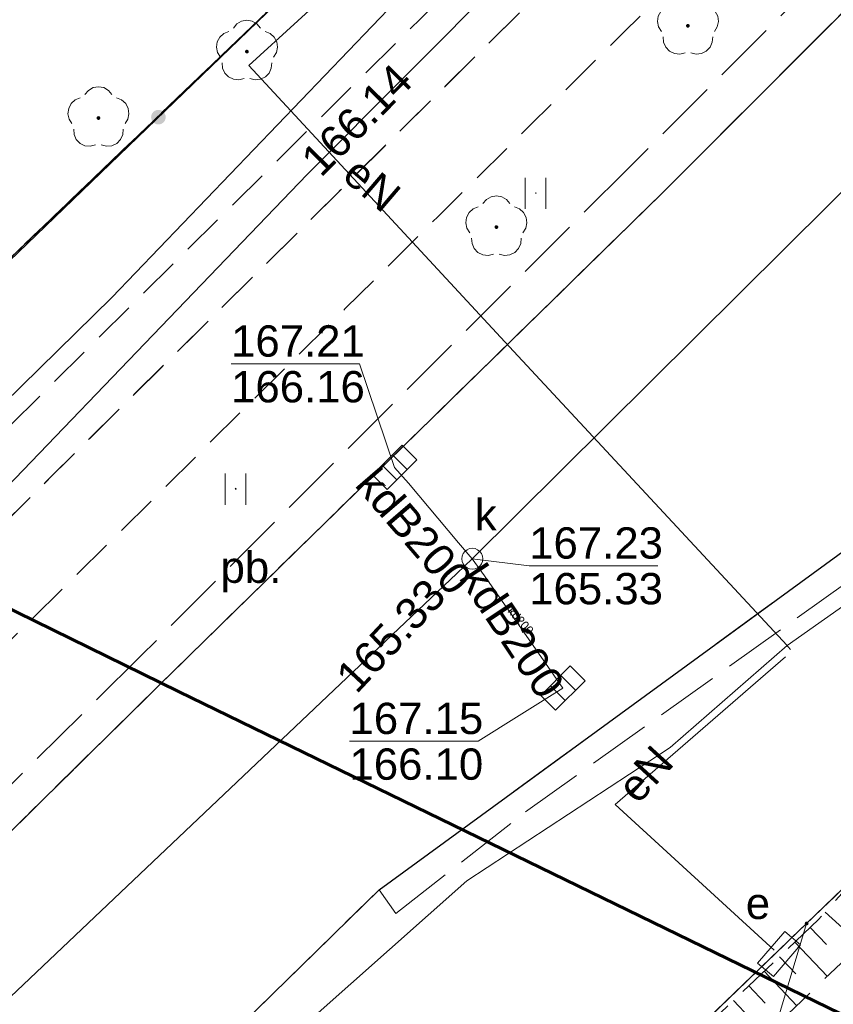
# Model space of a CAD drawing. Extents: x 7503703 to 7518012, y 5690450 to 5705715.
# Tile 26 of 50: x 7512663 to 7512682, y 5696854 to 5696878. Entities that reach past the tile are written whole.
import ezdxf
from ezdxf.enums import TextEntityAlignment as Align

# ---------------------------------------------------------------- set-up
doc = ezdxf.new("R2010")
doc.units = 0
for name, pattern in [('PRZER1-1', [1, 0.5, -0.5]), ('PRZER2-1', [1.5, 1, -0.5]), ('PRZER3-1', [2, 1.5, -0.5])]:
    doc.linetypes.add(name, pattern=pattern)
doc.layers.get('0').update_dxf_attribs({"linetype": 'CONTINUOUS'})
for name, color, linetype, lineweight in [('EGDE', 7, 'CONTINUOUS', 18), ('EGPG', 7, 'CONTINUOUS', 18), ('GOSRBG', 7, 'CONTINUOUS', 18), ('GUPPRZ_O', 7, 'CONTINUOUS', 18), ('GUPZCP', 7, 'CONTINUOUS', 18), ('OTKC', 7, 'CONTINUOUS', 18), ('OTKG', 7, 'CONTINUOUS', 18), ('OTKJ', 7, 'CONTINUOUS', 18), ('OTKK', 7, 'CONTINUOUS', 25), ('OTKU', 7, 'CONTINUOUS', 18), ('OTKU_O', 7, 'CONTINUOUS', 18), ('OTOO', 7, 'CONTINUOUS', 35), ('OTRK', 7, 'CONTINUOUS', 18), ('OTZT', 7, 'CONTINUOUS', 18), ('SUPW', 7, 'CONTINUOUS', 18), ('SUPW_O', 7, 'CONTINUOUS', 18)]:
    doc.layers.add(name, color=color, linetype=linetype, lineweight=lineweight)
for name, color, linetype, lineweight, true_color in [('EGUG', 96, 'CONTINUOUS', 18, 0x008000), ('GESKLU', 96, 'CONTINUOUS', 18, 0x008000), ('OTZL', 96, 'CONTINUOUS', 18, 0x008000), ('SUEP', 1, 'CONTINUOUS', 18, 0xff0000), ('SUEP_O', 1, 'CONTINUOUS', 18, 0xff0000), ('SUES', 1, 'CONTINUOUS', 18, 0xff0000), ('SUES_O', 1, 'CONTINUOUS', 18, 0xff0000), ('SUGP', 52, 'CONTINUOUS', 18, 0xbfbf00), ('SUKK', 36, 'CONTINUOUS', 18, 0x803300), ('SUKP', 36, 'CONTINUOUS', 18, 0x803300), ('SUKP_O', 36, 'CONTINUOUS', 18, 0x803300)]:
    doc.layers.add(name, color=color, linetype=linetype, lineweight=lineweight, true_color=true_color)
doc.styles.add('Arial', font='arial.ttf')

# ---------------------------------------------------------------- blocks, each defined once
blk = doc.blocks.new('D_GSPRDL1')
blk.add_hatch(color=0).paths.add_polyline_path([(0, -0.045), (0.013906, -0.042798), (0.02645, -0.036406), (0.036406, -0.02645), (0.042798, -0.013906), (0.045, 0), (0.042798, 0.013906), (0.036406, 0.02645), (0.02645, 0.036406), (0.013906, 0.042798), (0, 0.045), (-0.013906, 0.042798), (-0.02645, 0.036406), (-0.036406, 0.02645), (-0.042798, 0.013906), (-0.045, 0), (-0.042798, -0.013906), (-0.036406, -0.02645), (-0.02645, -0.036406), (-0.013906, -0.042798)])
at = {"color": 0}
for points in [[(-0.324277, 0.563333), (-0.240553, 0.662679), (-0.127956, 0.727494), (0, 0.75), (0.127956, 0.727494), (0.240553, 0.662679), (0.324277, 0.563333)], [(-0.635969, -0.134326), (-0.70458, -0.024001), (-0.731429, 0.103115), (-0.713292, 0.231763), (-0.652348, 0.346501), (-0.55591, 0.433559), (-0.435555, 0.482485)], [(0.435555, 0.482485), (0.55591, 0.433559), (0.652348, 0.346501), (0.713292, 0.231763), (0.731429, 0.103115), (0.70458, -0.024001), (0.635969, -0.134326)], [(-0.068773, -0.646351), (-0.194901, -0.677512), (-0.324092, -0.663766), (-0.440839, -0.606763), (-0.531129, -0.513345), (-0.584125, -0.394725), (-0.593465, -0.265141)], [(0.593465, -0.265141), (0.584125, -0.394725), (0.531129, -0.513345), (0.440839, -0.606763), (0.324092, -0.663766), (0.194901, -0.677512), (0.068773, -0.646351)]]:
    blk.add_lwpolyline(points, dxfattribs=at)
blk = doc.blocks.new('D_GSSUTR1')
at = {"color": 0}
for points in [[(-0.25666, 0.36165), (-0.25666, -0.38835)], [(0.24334, -0.38835), (0.24334, 0.36165)]]:
    blk.add_lwpolyline(points, dxfattribs=at)
blk = doc.blocks.new('D_GUPKKS1')
at = {"color": 0}
blk.add_lwpolyline([(0.5, -0.25), (-0.5, -0.25), (-0.5, 0.25), (0.5, 0.25)], close=True, dxfattribs=at)
for points in [[(-0.175, -0.25), (-0.175, 0.25)], [(0.175, -0.25), (0.175, 0.25)]]:
    blk.add_lwpolyline(points, dxfattribs=at)
blk = doc.blocks.new('D_GUPZCP1')
at = {"color": 0}
blk.add_lwpolyline([(0, 0.25), (0, -0.25)], dxfattribs=at)
blk = doc.blocks.new('D_GUPESE1')
at = {"color": 0}
blk.add_lwpolyline([(-0.5, -0.25), (-0.5, 0.25), (0.5, 0.25), (0.5, -0.25)], close=True, dxfattribs=at)
blk = doc.blocks.new('D_GUPIWZ1_1')
at = {"color": 0}
blk.add_lwpolyline([(0, 0.25), (0.064705, 0.241481), (0.125, 0.216506), (0.176777, 0.176777), (0.216506, 0.125), (0.241481, 0.064705), (0.25, 0), (0.241481, -0.064705), (0.216506, -0.125), (0.176777, -0.176777), (0.125, -0.216506), (0.064705, -0.241481), (0, -0.25), (-0.064705, -0.241481), (-0.125, -0.216506), (-0.176777, -0.176777), (-0.216506, -0.125), (-0.241481, -0.064705), (-0.25, 0), (-0.241481, 0.064705), (-0.216506, 0.125), (-0.176777, 0.176777), (-0.125, 0.216506), (-0.064705, 0.241481)], close=True, dxfattribs=at)
blk = doc.blocks.new('D_GEPPGD1_2')
blk.add_hatch(color=0).paths.add_polyline_path([(0, -0.045), (0.013906, -0.042798), (0.02645, -0.036406), (0.036406, -0.02645), (0.042798, -0.013906), (0.045, 0), (0.042798, 0.013906), (0.036406, 0.02645), (0.02645, 0.036406), (0.013906, 0.042798), (0, 0.045), (-0.013906, 0.042798), (-0.02645, 0.036406), (-0.036406, 0.02645), (-0.042798, 0.013906), (-0.045, 0), (-0.042798, -0.013906), (-0.036406, -0.02645), (-0.02645, -0.036406), (-0.013906, -0.042798)])
blk = doc.blocks.new('D_KOLO')
blk.add_hatch(color=0).paths.add_polyline_path([(-0.175, 0), (-0.169037, -0.045293), (-0.151554, -0.0875), (-0.123744, -0.123744), (-0.0875, -0.151554), (-0.045293, -0.169037), (0, -0.175), (0.045293, -0.169037), (0.0875, -0.151554), (0.123744, -0.123744), (0.151554, -0.0875), (0.169037, -0.045293), (0.175, 0), (0.169037, 0.045293), (0.151554, 0.0875), (0.123744, 0.123744), (0.0875, 0.151554), (0.045293, 0.169037), (0, 0.175), (-0.045293, 0.169037), (-0.0875, 0.151554), (-0.123744, 0.123744), (-0.151554, 0.0875), (-0.169037, 0.045293)])

msp = doc.modelspace()

# ---------------------------------------------------------------- linework, layer by layer
at = {"layer": 'EGDE', "color": 7, "linetype": 'Continuous', "lineweight": 18, "elevation": 10.22}
for points in [[(7512623.01, 5696908.62), (7512592.16, 5696804.83), (7512674.495, 5696883.749), (7512661.607, 5696897.627), (7512659.358, 5696898.266), (7512656.118, 5696886.387), (7512639.721, 5696890.866), (7512643.01, 5696902.925)], [(7512654.9, 5696728.02), (7512697.622, 5696871.76), (7512681.646, 5696856.369), (7512678.617, 5696846.239), (7512643, 5696725.868), (7512641.51, 5696721.31), (7512645.59, 5696723.32)], [(7512643, 5696725.868), (7512678.617, 5696846.239), (7512681.646, 5696856.369), (7512632.502, 5696809.033), (7512611.094, 5696736.371), (7512603.48, 5696711.37), (7512605.99, 5696709.95), (7512610.22, 5696705.77), (7512628.362, 5696715.419), (7512631.91, 5696716.57), (7512641.51, 5696721.31)]]:
    msp.add_lwpolyline(points, close=True, dxfattribs=at)
msp.add_lwpolyline([(7512550.14, 5696758.187), (7512563.38, 5696761.29), (7512577.049, 5696765.619), (7512584.278, 5696769.138), (7512587.988, 5696770.947), (7512599.816, 5696778.432), (7512607.915, 5696785.659), (7512612.414, 5696789.678), (7512632.502, 5696809.033), (7512681.646, 5696856.369), (7512697.622, 5696871.76), (7512713.35, 5696886.929), (7512717.47, 5696890.889), (7512689.851, 5696898.43), (7512674.495, 5696883.749), (7512592.16, 5696804.83), (7512587.987, 5696800.83), (7512583.288, 5696797.191), (7512578.028, 5696794.183), (7512572.679, 5696791.664), (7512564.28, 5696788.226), (7512558.57, 5696786.126), (7512552.67, 5696784.835)], dxfattribs=at)
at = {"layer": 'EGUG', "color": 96, "linetype": 'PRZER1-1', "lineweight": 18, "true_color": 0x008000, "elevation": 10.08}
for points in [[(7512632.502, 5696809.033), (7512681.646, 5696856.369), (7512697.622, 5696871.76), (7512713.35, 5696886.929), (7512717.47, 5696890.889), (7512729.161, 5696902.336), (7512752.974, 5696925.642), (7512773.634, 5696945.879), (7512797.065, 5696968.816), (7512818.915, 5696990.213), (7512824.737, 5696986.83), (7512830.69, 5696983.37), (7512843.21, 5696976.09), (7512868.792, 5696961.226), (7512859.113, 5696928.83), (7512847.14, 5696889.52), (7512841.85, 5696872.13), (7512838.22, 5696867.12), (7512827.45, 5696855.45), (7512807.74, 5696835.39), (7512801.73, 5696828.43), (7512798.02, 5696824.61), (7512776.84, 5696802.84)], [(7512552.67, 5696784.835), (7512558.57, 5696786.126), (7512564.28, 5696788.226), (7512572.679, 5696791.664), (7512578.028, 5696794.183), (7512583.288, 5696797.191), (7512587.987, 5696800.83), (7512592.16, 5696804.83), (7512674.495, 5696883.749), (7512689.851, 5696898.43), (7512717.47, 5696890.889), (7512713.35, 5696886.929), (7512697.622, 5696871.76), (7512681.646, 5696856.369), (7512632.502, 5696809.033), (7512612.414, 5696789.678), (7512607.915, 5696785.659), (7512599.816, 5696778.432), (7512587.988, 5696770.947), (7512584.278, 5696769.138), (7512577.049, 5696765.619), (7512563.38, 5696761.29), (7512550.14, 5696758.187)]]:
    msp.add_lwpolyline(points, dxfattribs=at)
msp.add_lwpolyline([(7512623.01, 5696908.62), (7512643.01, 5696902.925), (7512639.721, 5696890.866), (7512656.118, 5696886.387), (7512659.358, 5696898.266), (7512661.607, 5696897.627), (7512674.495, 5696883.749), (7512592.16, 5696804.83)], close=True, dxfattribs=at)
at = {"layer": 'GESKLU', "color": 96, "linetype": 'PRZER3-1', "lineweight": 18, "true_color": 0x008000, "elevation": 10.06}
for points in [[(7512632.502, 5696809.033), (7512681.646, 5696856.369), (7512697.622, 5696871.76), (7512713.35, 5696886.929), (7512717.47, 5696890.889), (7512729.161, 5696902.336), (7512752.974, 5696925.642), (7512773.634, 5696945.879), (7512797.065, 5696968.816), (7512818.915, 5696990.213), (7512824.737, 5696986.83), (7512830.69, 5696983.37), (7512843.21, 5696976.09), (7512868.792, 5696961.226), (7512859.113, 5696928.83), (7512847.14, 5696889.52), (7512841.85, 5696872.13), (7512838.22, 5696867.12), (7512827.45, 5696855.45), (7512807.74, 5696835.39), (7512801.73, 5696828.43), (7512798.02, 5696824.61), (7512776.84, 5696802.84)], [(7512552.67, 5696784.835), (7512558.57, 5696786.126), (7512564.28, 5696788.226), (7512572.679, 5696791.664), (7512578.028, 5696794.183), (7512583.288, 5696797.191), (7512587.987, 5696800.83), (7512592.16, 5696804.83), (7512674.495, 5696883.749), (7512689.851, 5696898.43), (7512717.47, 5696890.889), (7512713.35, 5696886.929), (7512697.622, 5696871.76), (7512681.646, 5696856.369), (7512632.502, 5696809.033), (7512612.414, 5696789.678), (7512607.915, 5696785.659), (7512599.816, 5696778.432), (7512587.988, 5696770.947), (7512584.278, 5696769.138), (7512577.049, 5696765.619), (7512563.38, 5696761.29), (7512550.14, 5696758.187)]]:
    msp.add_lwpolyline(points, dxfattribs=at)
msp.add_lwpolyline([(7512623.01, 5696908.62), (7512643.01, 5696902.925), (7512639.721, 5696890.866), (7512656.118, 5696886.387), (7512659.358, 5696898.266), (7512661.607, 5696897.627), (7512674.495, 5696883.749), (7512592.16, 5696804.83)], close=True, dxfattribs=at)
at = {"layer": 'GOSRBG', "color": 3, "linetype": 'Continuous', "lineweight": 60, "elevation": 10.04}
msp.add_lwpolyline([(7512739.985, 5696896.446), (7512699.032, 5696928.944), (7512591.508, 5696959.84), (7512503.234, 5696985.761), (7512469.374, 5696889.223), (7512539.922, 5696865.093), (7512550.495, 5696898.359), (7512651.11, 5696869.527), (7512666.595, 5696861.927), (7512692.607, 5696849.266)], close=True, dxfattribs=at)
at = {"layer": 'GUPPRZ_O', "color": 36, "linetype": 'Continuous', "lineweight": 13, "true_color": 0x803300, "elevation": 10.8, "flags": 128}
for points in [[(7512671.776, 5696867.299), (7512670.937, 5696869.779), (7512667.857, 5696869.779)], [(7512673.636, 5696865.109), (7512674.999, 5696864.94), (7512678.079, 5696864.94)], [(7512675.806, 5696862.009), (7512673.774, 5696860.735), (7512670.694, 5696860.735)]]:
    msp.add_lwpolyline(points, dxfattribs=at)
at = {"layer": 'OTKC', "color": 7, "linetype": 'PRZER2-1', "lineweight": 18, "elevation": 10.18}
msp.add_lwpolyline([(7512485.07, 5696792.71), (7512507.37, 5696785.99), (7512516.72, 5696783.62, 0.047088), (7512535.68, 5696781.8, 0.045699), (7512554.88, 5696783.62, 0.041112), (7512573.35, 5696789.47, 0.04093), (7512590.17, 5696798.75, 0.04259), (7512604.92, 5696811.27, 0.000569), (7512641.25, 5696847.19, 0.000269), (7512676.84, 5696882.46), (7512686.22, 5696891.76), (7512687.44, 5696890.76, -0.000141), (7512660.18, 5696863.74, -0.000702), (7512624.59, 5696828.5, -0.017645), (7512598.86, 5696803.52, -0.057955), (7512582.79, 5696792.41, -0.056027), (7512564.68, 5696784.63, -0.063895), (7512545.68, 5696780.73, -0.047864), (7512526.05, 5696780.69, -0.057159), (7512506.93, 5696784.47), (7512480.86, 5696792.35), (7512481.22, 5696793.88)], format="xyb", close=True, dxfattribs=at)
at = {"layer": 'OTKG', "color": 7, "linetype": 'PRZER2-1', "lineweight": 18, "elevation": 10.18}
msp.add_lwpolyline([(7512480.72, 5696790.15), (7512506.23, 5696782.52), (7512516, 5696780.01, 0.045143), (7512535.79, 5696778.19, 0.048706), (7512555.75, 5696780.09, 0.047658), (7512574.84, 5696786.12, 0.042877), (7512592.36, 5696795.82, 0.043294), (7512607.6, 5696808.76, 0.000306), (7512643.91, 5696844.68, 0.000422), (7512679.48, 5696879.92), (7512689.09, 5696889.46), (7512687.44, 5696890.76), (7512677.96, 5696881.36), (7512660.18, 5696863.74), (7512642.41, 5696846.12, 0.000245), (7512606.06, 5696810.16), (7512598.86, 5696803.52, -0.057955), (7512582.79, 5696792.41, -0.056027), (7512564.68, 5696784.63, -0.063895), (7512545.68, 5696780.73, -0.047864), (7512526.05, 5696780.69, -0.057159), (7512506.93, 5696784.47), (7512480.86, 5696792.35)], format="xyb", close=True, dxfattribs=at)
at = {"layer": 'OTKJ', "color": 7, "linetype": 'PRZER3-1', "lineweight": 18, "elevation": 10.18}
msp.add_lwpolyline([(7512802.522, 5696997.252), (7512775.464, 5696970.638), (7512758.23, 5696953.135), (7512742.227, 5696941.602), (7512729.763, 5696929.332), (7512721.939, 5696917.824, -0.369863), (7512716.16, 5696914.96), (7512715.04, 5696915.13), (7512712.68, 5696915.72), (7512711.04, 5696916.35), (7512710.97, 5696916.38), (7512707.32, 5696912.73), (7512707.37, 5696912.68), (7512708.52, 5696911.61), (7512709.96, 5696910.12, -0.334902), (7512710.58, 5696906.41), (7512696.899, 5696892.621), (7512695.112, 5696890.713), (7512691.269, 5696886.972), (7512678.169, 5696873.857), (7512666.138, 5696862.082), (7512645.924, 5696842.15), (7512623.874, 5696820.628), (7512606.734, 5696803.747)], format="xyb", dxfattribs=at)
msp.add_lwpolyline([(7512611.557, 5696798.557), (7512629.842, 5696816.509), (7512650.575, 5696836.803), (7512671.404, 5696857.173), (7512687.296, 5696868.773), (7512699.335, 5696881.17), (7512708.119, 5696893.984), (7512715.594, 5696901.122), (7512737.212, 5696922.643), (7512763.935, 5696949.102), (7512782.837, 5696967.833)], dxfattribs=at)
at = {"layer": 'OTKK', "color": 7, "linetype": 'Continuous', "lineweight": 25, "elevation": 10.18}
msp.add_lwpolyline([(7512606.29, 5696793.88), (7512611.557, 5696798.557), (7512629.842, 5696816.509), (7512650.575, 5696836.803), (7512671.404, 5696857.173), (7512687.296, 5696868.773), (7512699.335, 5696881.17), (7512708.119, 5696893.984), (7512715.594, 5696901.122), (7512737.212, 5696922.643), (7512763.935, 5696949.102), (7512782.837, 5696967.833), (7512800.41, 5696984.95)], dxfattribs=at)
msp.add_lwpolyline([(7512707.32, 5696912.73), (7512707.37, 5696912.68), (7512708.52, 5696911.61), (7512709.96, 5696910.12, -0.334902), (7512710.58, 5696906.41), (7512696.899, 5696892.621), (7512695.112, 5696890.713), (7512691.269, 5696886.972), (7512678.169, 5696873.857), (7512666.138, 5696862.082), (7512645.924, 5696842.15), (7512623.874, 5696820.628), (7512606.734, 5696803.747), (7512602.3, 5696799.72)], format="xyb", dxfattribs=at)
at = {"layer": 'OTKU', "color": 7, "linetype": 'PRZER3-1', "lineweight": 18, "elevation": 10.18}
for points in [[(7512671.404, 5696857.173), (7512671.802, 5696856.605), (7512674.912, 5696859.046), (7512687.046, 5696867.711), (7512688.556, 5696867.69), (7512689.348, 5696866.891), (7512691.538, 5696869.166), (7512690.093, 5696870.544), (7512692.266, 5696872.782), (7512694.561, 5696872.063), (7512697.07, 5696874.48), (7512701.58, 5696879.15), (7512700.99, 5696880.36), (7512700.38, 5696880.99), (7512703.46, 5696885.33), (7512708.788, 5696893.145), (7512737.734, 5696922.003), (7512737.212, 5696922.643), (7512715.594, 5696901.122), (7512708.119, 5696893.984), (7512699.335, 5696881.17), (7512687.296, 5696868.773)], [(7512690.566, 5696887.673), (7512677.379, 5696874.471), (7512665.699, 5696862.783), (7512645.397, 5696842.676), (7512645.924, 5696842.15), (7512666.138, 5696862.082), (7512678.169, 5696873.857), (7512691.269, 5696886.972)]]:
    msp.add_lwpolyline(points, close=True, dxfattribs=at)
at = {"layer": 'OTOO', "color": 7, "linetype": 'Continuous', "lineweight": 35, "elevation": 10.18}
msp.add_lwpolyline([(7512558.57, 5696786.126), (7512561.88, 5696787.31), (7512570.7, 5696790.84), (7512580.48, 5696795.38), (7512583.01, 5696796.97), (7512598.71, 5696810.96), (7512612.26, 5696823.9), (7512627.73, 5696838.73), (7512654.48, 5696864.48), (7512663.41, 5696873.08), (7512674.22, 5696883.51), (7512673.81, 5696884.52), (7512667.75, 5696891.01), (7512661.56, 5696897.6), (7512655.81, 5696899.23), (7512652.22, 5696900.15)], dxfattribs=at)
at = {"layer": 'OTRK', "color": 7, "linetype": 'PRZER2-1', "lineweight": 18, "elevation": 10.06}
msp.add_lwpolyline([(7512637.36, 5696810.73), (7512665.35, 5696838.5), (7512679.92, 5696852.97), (7512682.6, 5696855.54), (7512686.77, 5696859.9), (7512695.51, 5696868.33), (7512696.75, 5696869.41), (7512697.89, 5696869.28), (7512698.25, 5696873.2), (7512694.57, 5696869.71), (7512686, 5696861.02), (7512681.93, 5696856.46), (7512679.13, 5696853.8), (7512664.3, 5696839.79), (7512636.83, 5696811.31)], dxfattribs=at)
at = {"layer": 'OTRK', "color": 7, "linetype": 'Continuous', "lineweight": 18, "elevation": 10.06}
for points in [[(7512682.087, 5696856.636), (7512682.929, 5696855.884)], [(7512681.732, 5696856.272), (7512682.121, 5696855.863)], [(7512681.364, 5696855.923), (7512682.143, 5696855.102)], [(7512680.996, 5696855.573), (7512681.386, 5696855.162)], [(7512680.628, 5696855.223), (7512681.41, 5696854.399)], [(7512680.26, 5696854.873), (7512680.652, 5696854.46)], [(7512679.891, 5696854.523), (7512680.677, 5696853.696)]]:
    msp.add_lwpolyline(points, dxfattribs=at)
at = {"layer": 'OTZT', "color": 7, "linetype": 'PRZER2-1', "lineweight": 18, "elevation": 10.1}
for points in [[(7512675.158, 5696873.889), (7512675.148, 5696873.869), (7512675.168, 5696873.869)], [(7512667.969, 5696866.8), (7512667.959, 5696866.78), (7512667.979, 5696866.78)]]:
    msp.add_lwpolyline(points, close=True, dxfattribs=at)
at = {"layer": 'SUEP', "color": 1, "linetype": 'Continuous', "lineweight": 18, "true_color": 0xff0000, "elevation": 10.14}
for points in [[(7512706.28, 5696889.06), (7512700.441, 5696880.69), (7512698.032, 5696878.16), (7512693.843, 5696874), (7512691.693, 5696872.04), (7512690.004, 5696869.92), (7512683.725, 5696864.829), (7512681.175, 5696863.029)], [(7512681.175, 5696863.029), (7512674.416, 5696870.309), (7512668.286, 5696876.928), (7512671.806, 5696880.149), (7512673.075, 5696881.149), (7512674.025, 5696882.179)], [(7512626.253, 5696810.623), (7512627.043, 5696812.003), (7512628.402, 5696813.183), (7512637.631, 5696821.991), (7512647.26, 5696831.46), (7512648.1, 5696832.94), (7512649.89, 5696834.3), (7512658.039, 5696842.389), (7512666.748, 5696851.329), (7512668.228, 5696852.949), (7512669.797, 5696854.099), (7512673.507, 5696857.389), (7512678.376, 5696860.589), (7512681.175, 5696863.029)], [(7512681.136, 5696862.756), (7512677.057, 5696859.219), (7512680.866, 5696855.73)]]:
    msp.add_lwpolyline(points, dxfattribs=at)
at = {"layer": 'SUGP', "color": 52, "linetype": 'Continuous', "lineweight": 18, "true_color": 0xbfbf00, "elevation": 10.14}
for points in [[(7512601.65, 5696801.04), (7512615.37, 5696813.89), (7512614.41, 5696821.96), (7512634.16, 5696841.07), (7512648.04, 5696854.72), (7512648.56, 5696855.23), (7512665, 5696871.37), (7512675.77, 5696882.61), (7512676.32, 5696884.72), (7512693.12, 5696900.67), (7512700.71, 5696899.26), (7512720.55, 5696918.71), (7512719.43, 5696925.76), (7512738.8, 5696944.71), (7512746.44, 5696952.6), (7512753.5, 5696950.98), (7512777.99, 5696974.93), (7512797.48, 5696994.11)], [(7512777.568, 5696982.523), (7512765.053, 5696970.711), (7512749.363, 5696954.029), (7512724.684, 5696929.133), (7512695.747, 5696900.483), (7512669.677, 5696874.318), (7512658.98, 5696863.18), (7512658.48, 5696862.69), (7512652.961, 5696857.755), (7512649.649, 5696854.412), (7512627.912, 5696832.437), (7512609.14, 5696813.628)]]:
    msp.add_lwpolyline(points, dxfattribs=at)
at = {"layer": 'SUKP', "color": 36, "linetype": 'Continuous', "lineweight": 18, "true_color": 0x803300, "elevation": 10.14}
for points in [[(7512709.63, 5696900.419), (7512709.27, 5696900.069), (7512696.471, 5696887.77), (7512696.111, 5696887.43), (7512673.636, 5696865.109), (7512673.266, 5696864.759), (7512620.255, 5696814.475), (7512620.027, 5696814.279), (7512619.83, 5696814.075), (7512593.027, 5696790.172), (7512592.647, 5696789.852), (7512578.899, 5696783.396), (7512569.982, 5696780.258), (7512530.507, 5696771.937), (7512529.91, 5696771.812), (7512529.41, 5696771.922), (7512508.18, 5696776.638), (7512507.69, 5696776.748), (7512507.19, 5696776.878), (7512482.52, 5696783.317), (7512482.03, 5696783.437)], [(7512673.636, 5696865.109), (7512673.306, 5696865.489), (7512672.106, 5696866.919), (7512671.776, 5696867.299)], [(7512673.636, 5696865.109), (7512673.926, 5696864.699), (7512675.516, 5696862.419), (7512675.806, 5696862.009)]]:
    msp.add_lwpolyline(points, dxfattribs=at)

# ---------------------------------------------------------------- block references
at = {"layer": 'EGPG', "color": 7, "linetype": 'Continuous', "lineweight": 18}
msp.add_blockref('D_GEPPGD1_2', (7512681.646, 5696856.369, 10.24), dxfattribs=at)
at = {"layer": 'GUPZCP', "color": 7, "linetype": 'Continuous', "lineweight": 18, "xscale": 0.5, "yscale": 0.5, "rotation": 221.069799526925}
msp.add_blockref('D_GUPZCP1', (7512681.175, 5696863.029, 10.16), dxfattribs=at)
at = {"layer": 'OTOO', "color": 7, "linetype": 'Continuous', "lineweight": 35, "rotation": 43.975043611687}
msp.add_blockref('D_KOLO', (7512666.116, 5696875.691, 10.18), dxfattribs=at)
msp.add_blockref('D_KOLO', (7512666.116, 5696875.691, 10.18), dxfattribs=at)
at = {"layer": 'OTZL', "color": 96, "linetype": 'Continuous', "lineweight": 18, "true_color": 0x008000}
for p in [(7512678.801, 5696877.88, 10.12), (7512668.237, 5696877.261, 10.12), (7512664.68, 5696875.67, 10.12), (7512674.213, 5696873.057, 10.12)]:
    msp.add_blockref('D_GSPRDL1', p, dxfattribs=at)
at = {"layer": 'OTZT', "color": 7, "linetype": 'Continuous', "lineweight": 18}
for p in [(7512675.158, 5696873.879, 10.1), (7512667.969, 5696866.79, 10.1)]:
    msp.add_blockref('D_GSSUTR1', p, dxfattribs=at)
at = {"layer": 'SUES', "color": 1, "linetype": 'Continuous', "lineweight": 18, "true_color": 0xff0000, "rotation": 49.327670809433}
msp.add_blockref('D_GUPESE1', (7512680.984, 5696855.637, 10.16), dxfattribs=at)
at = {"layer": 'SUKK', "color": 36, "linetype": 'Continuous', "lineweight": 18, "true_color": 0x803300, "rotation": 44.94033977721}
for p in [(7512671.776, 5696867.299, 10.16), (7512675.806, 5696862.009, 10.16)]:
    msp.add_blockref('D_GUPKKS1', p, dxfattribs=at)
at = {"layer": 'SUPW', "color": 7, "linetype": 'Continuous', "lineweight": 18}
msp.add_blockref('D_GUPIWZ1_1', (7512673.636, 5696865.109, 10.18), dxfattribs=at)

# ---------------------------------------------------------------- texts
at = {"layer": 'GUPPRZ_O', "color": 7, "linetype": 'Continuous', "lineweight": 0, "style": 'Arial'}
msp.add_text('166.14', height=0.75, rotation=45.3531, dxfattribs=at).set_placement((7512670.007, 5696874.224, 10.8))
at = {"layer": 'GUPPRZ_O', "color": 36, "linetype": 'Continuous', "lineweight": 0, "true_color": 0x803300, "style": 'Arial'}
for s, p in [('167.21', (7512667.857, 5696869.951, 10.8)), ('166.16', (7512667.857, 5696868.856, 10.8)), ('167.23', (7512674.999, 5696865.112, 10.8)), ('165.33', (7512674.999, 5696864.017, 10.8)), ('167.15', (7512670.694, 5696860.908, 10.8)), ('166.10', (7512670.694, 5696859.813, 10.8))]:
    msp.add_text(s, height=0.75, dxfattribs=at).set_placement(p)
msp.add_text('165.33', height=0.75, rotation=46.8653, dxfattribs=at).set_placement((7512670.859, 5696861.846, 10.8))
at = {"layer": 'OTKU_O', "color": 7, "linetype": 'Continuous', "lineweight": 0, "style": 'Arial'}
msp.add_text('pb.', height=0.75, dxfattribs=at).set_placement((7512668.333, 5696864.531, 10.8), align=Align.CENTER)
at = {"layer": 'SUEP_O', "color": 1, "linetype": 'Continuous', "lineweight": 0, "true_color": 0xff0000, "style": 'Arial'}
for rotation, p in [(319.542, (7512670.992, 5696873.8, 10.8)), (47.5855, (7512678.053, 5696859.698, 10.8))]:
    msp.add_text('eN', height=0.75, rotation=rotation, dxfattribs=at).set_placement(p, align=Align.CENTER)
at = {"layer": 'SUES_O', "color": 1, "linetype": 'Continuous', "lineweight": 0, "true_color": 0xff0000, "style": 'Arial'}
msp.add_text('e', height=0.75, dxfattribs=at).set_placement((7512680.771, 5696856.476, 10.8), align=Align.RIGHT)
at = {"layer": 'SUKP_O', "color": 36, "linetype": 'Continuous', "lineweight": 0, "true_color": 0x803300, "style": 'Arial'}
for s, height, rotation, p in [('kdB200', 0.75, 310.7997, (7512671.957, 5696865.523, 10.8)), ('kdB200', 0.75, 303.5559, (7512674.277, 5696863.172, 10.8)), ('kd200', 0.2, 311.5538, (7512674.721, 5696863.559, 10.8))]:
    msp.add_text(s, height=height, rotation=rotation, dxfattribs=at).set_placement(p, align=Align.CENTER)
at = {"layer": 'SUPW_O', "color": 7, "linetype": 'Continuous', "lineweight": 0, "style": 'Arial'}
msp.add_text('k', height=0.75, dxfattribs=at).set_placement((7512674.22, 5696865.788, 10.8), align=Align.RIGHT)

doc.saveas('drawing.dxf')
